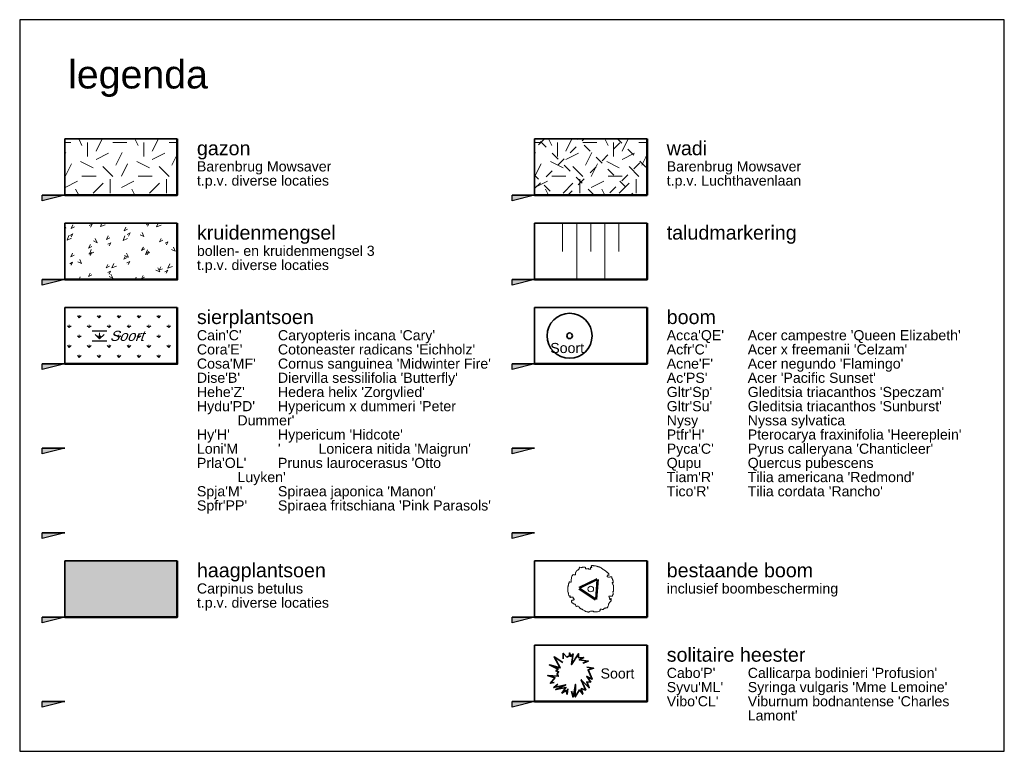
# Model space of a CAD drawing. Extents: x 131293 to 132236, y 397713 to 398701.
# Tile 63 of 63: x 132201 to 132236, y 398556 to 398582. Entities that reach past the tile are written whole.
import ezdxf
from ezdxf.enums import TextEntityAlignment as Align

# ---------------------------------------------------------------- set-up
doc = ezdxf.new("R2010")
doc.units = 0
for name, color, linetype, lineweight in [('B-boom @ 0.2', 7, 'Continuous', 18), ('N-GR-boom @ 0.2', 3, 'Continuous', 35), ('N-GR-boombescherming @ 0.2', 2, 'Continuous', 25), ('N-GR-boomsoort', 3, 'Continuous', 35), ('N-GR-plantsoentekst @ 0.2', 190, 'Continuous', 25), ('N-GR-solitaire heester @ 0.2', 3, 'Continuous', 35), ('N-GR-solitaire heester soort', 3, 'Continuous', 35), ('N-GW-taludmarkering @ 0.2', 60, 'Continuous', 18), ('N-VH-arcering bouwweg', 8, 'Continuous', 5), ('X-AL-legenda', 7, 'Continuous', 25), ('X-AL-legenda @ 0.2', 7, 'Continuous', 25), ('X-AL-legenda tekst T1.8', 1, 'Continuous', 18), ('X-AL-legenda tekst T2.5', 2, 'Continuous', 25), ('X-AL-legenda tekst T5.0', 4, 'Continuous', 50)]:
    doc.layers.add(name, color=color, linetype=linetype, lineweight=lineweight)
for name, color, linetype, lineweight, true_color in [('N-GR-arcering haagplantsoen', 7, 'Continuous', 5, 0x88bc76), ('N-GR-open arcering bloemenrijk grasland', 7, 'Continuous', 5, 0x88bc76), ('N-GR-open arcering gras', 7, 'Continuous', 5, 0x88bc76), ('N-GR-open arcering sierplantsoen', 7, 'Continuous', 5, 0x54ab6a)]:
    doc.layers.add(name, color=color, linetype=linetype, lineweight=lineweight, true_color=true_color)
doc.layers.add('X-AL-contourlijnen', color=30, linetype='Continuous', plot=False)
doc.layers.add('X-AL-hulplijn legenda', color=30, linetype='Continuous', plot=False)
doc.styles.add('CS Annotative', font='arial.ttf')

# ---------------------------------------------------------------- blocks, each defined once
blk = doc.blocks.new('CS Taludmarkering')
at = {"flags": 128}
for points in [[(0, 0), (0, -5)], [(2.5, 0), (2.5, -10)], [(5, 0), (5, -5)], [(7.5, 0), (7.5, -10)], [(10, 0), (10, -5)]]:
    blk.add_lwpolyline(points, dxfattribs=at)
blk = doc.blocks.new('CS Plantsoentekst')
at = {"linetype": 'Continuous', "lineweight": 18}
for q in [(-2.6, 0.23), (-1.8, 0.56), (-1, 0.23)]:
    blk.add_line((-1.8, -0.56), q, dxfattribs=at)
at = {"flags": 128}
for points in [[(-3.1, 0.9), (-0.5, 0.9)], [(-3.1, -0.9), (-0.5, -0.9)]]:
    blk.add_lwpolyline(points, dxfattribs=at)
at = {"style": 'CS Annotative', "oblique": 20}
blk.add_attdef('Plantsoensoort', text='', height=1.8, dxfattribs=at).set_placement((0, 0), align=Align.MIDDLE_LEFT)
blk = doc.blocks.new('*U29')
at = {"layer": 'X-AL-hulplijn legenda'}
h = blk.add_hatch(color=256, dxfattribs=at)
h.dxf.hatch_style = 1
h.paths.add_polyline_path([(8, -31.16), (4, -32.16), (4, -31.16)])
h = blk.add_hatch(color=256, dxfattribs=at)
h.dxf.hatch_style = 1
h.paths.add_polyline_path([(91.5, -31.16), (87.5, -32.16), (87.5, -31.16)])
h = blk.add_hatch(color=256, dxfattribs=at)
h.dxf.hatch_style = 1
h.paths.add_polyline_path([(8, -46.16), (4, -47.16), (4, -46.16)])
h = blk.add_hatch(color=256, dxfattribs=at)
h.dxf.hatch_style = 1
h.paths.add_polyline_path([(91.5, -46.16), (87.5, -47.16), (87.5, -46.16)])
h = blk.add_hatch(color=256, dxfattribs=at)
h.dxf.hatch_style = 1
h.paths.add_polyline_path([(8, -61.16), (4, -62.16), (4, -61.16)])
h = blk.add_hatch(color=256, dxfattribs=at)
h.dxf.hatch_style = 1
h.paths.add_polyline_path([(91.5, -61.16), (87.5, -62.16), (87.5, -61.16)])
h = blk.add_hatch(color=256, dxfattribs=at)
h.dxf.hatch_style = 1
h.paths.add_polyline_path([(8, -76.16), (4, -77.16), (4, -76.16)])
h = blk.add_hatch(color=256, dxfattribs=at)
h.dxf.hatch_style = 1
h.paths.add_polyline_path([(91.5, -76.16), (87.5, -77.16), (87.5, -76.16)])
h = blk.add_hatch(color=256, dxfattribs=at)
h.dxf.hatch_style = 1
h.paths.add_polyline_path([(8, -91.16), (4, -92.16), (4, -91.16)])
h = blk.add_hatch(color=256, dxfattribs=at)
h.dxf.hatch_style = 1
h.paths.add_polyline_path([(91.5, -91.16), (87.5, -92.16), (87.5, -91.16)])
h = blk.add_hatch(color=256, dxfattribs=at)
h.dxf.hatch_style = 1
h.paths.add_polyline_path([(8, -106.16), (4, -107.16), (4, -106.16)])
h = blk.add_hatch(color=256, dxfattribs=at)
h.dxf.hatch_style = 1
h.paths.add_polyline_path([(91.5, -106.16), (87.5, -107.16), (87.5, -106.16)])
h = blk.add_hatch(color=256, dxfattribs=at)
h.dxf.hatch_style = 1
h.paths.add_polyline_path([(8, -121.16), (4, -122.16), (4, -121.16)])
h = blk.add_hatch(color=256, dxfattribs=at)
h.dxf.hatch_style = 1
h.paths.add_polyline_path([(91.5, -121.16), (87.5, -122.16), (87.5, -121.16)])
blk.add_lwpolyline([(0, -130), (175, -130), (175, 0), (0, 0)], close=True)
for points in [[(8, -31.16), (4, -31.16)], [(91.5, -31.16), (87.5, -31.16)], [(8, -46.16), (4, -46.16)], [(91.5, -46.16), (87.5, -46.16)], [(8, -61.16), (4, -61.16)], [(91.5, -61.16), (87.5, -61.16)], [(8, -76.16), (4, -76.16)], [(91.5, -76.16), (87.5, -76.16)], [(8, -91.16), (4, -91.16)], [(91.5, -91.16), (87.5, -91.16)], [(8, -106.16), (4, -106.16)], [(91.5, -106.16), (87.5, -106.16)], [(8, -121.16), (4, -121.16)], [(91.5, -121.16), (87.5, -121.16)]]:
    blk.add_lwpolyline(points, dxfattribs=at)
for points in [[(8, -31.16), (4, -32.16), (4, -31.16)], [(91.5, -31.16), (87.5, -32.16), (87.5, -31.16)], [(8, -46.16), (4, -47.16), (4, -46.16)], [(91.5, -46.16), (87.5, -47.16), (87.5, -46.16)], [(8, -61.16), (4, -62.16), (4, -61.16)], [(91.5, -61.16), (87.5, -62.16), (87.5, -61.16)], [(8, -76.16), (4, -77.16), (4, -76.16)], [(91.5, -76.16), (87.5, -77.16), (87.5, -76.16)], [(8, -91.16), (4, -92.16), (4, -91.16)], [(91.5, -91.16), (87.5, -92.16), (87.5, -91.16)], [(8, -106.16), (4, -107.16), (4, -106.16)], [(91.5, -106.16), (87.5, -107.16), (87.5, -106.16)], [(8, -121.16), (4, -122.16), (4, -121.16)], [(91.5, -121.16), (87.5, -122.16), (87.5, -121.16)]]:
    blk.add_lwpolyline(points, close=True, dxfattribs=at)
at = {"layer": 'X-AL-legenda tekst T5.0', "style": 'CS Annotative'}
blk.add_attdef('Naam', (8.6, -12.22), '', height=5, dxfattribs=at)
blk = doc.blocks.new('CS Boombescherming')
at = {"lineweight": 5}
for p, q in [((-2.11, 0.34), (1.07, 1.88)), ((1.09, -1.84), (1.36, 1.68)), ((-2.14, 0), (0.78, -1.99))]:
    blk.add_line(p, q, dxfattribs=at)
at = {"lineweight": 35}
for p, q in [((-2.03, 0.16), (1.16, 1.7)), ((-2.03, 0.16), (0.9, -1.83)), ((0.9, -1.83), (1.16, 1.7))]:
    blk.add_line(p, q, dxfattribs=at)
blk = doc.blocks.new('CS Bestaande boom')
blk.add_lwpolyline([(-3.54, 1.22), (-3.61, 1.22), (-3.71, 1.25), (-3.78, 1.25), (-3.81, 1.2), (-3.83, 1.15), (-3.86, 1.09), (-3.88, 1.04), (-3.91, 1), (-3.93, 0.94), (-3.94, 0.89), (-3.95, 0.83), (-3.96, 0.77), (-3.98, 0.7), (-4, 0.64), (-4.01, 0.5), (-4.03, 0.44), (-4.05, 0.37), (-4.05, 0.27), (-4.06, 0.17), (-4.08, 0.12), (-4.1, -0.01), (-4.1, -0.15), (-4.06, -0.4), (-4.01, -0.65), (-3.98, -0.75), (-3.97, -0.81), (-3.96, -0.88), (-3.93, -0.98), (-3.92, -1.08), (-3.88, -1.13), (-3.85, -1.2), (-3.83, -1.25), (-3.77, -1.25), (-3.7, -1.23), (-3.67, -1.26), (-3.65, -1.31), (-3.65, -1.38), (-3.67, -1.45), (-3.7, -1.48), (-3.73, -1.53), (-3.68, -1.51), (-3.63, -1.48), (-3.58, -1.46), (-3.48, -1.45), (-3.33, -1.45), (-3.25, -1.45), (-3.15, -1.45), (-3.1, -1.46), (-3.1, -1.53), (-3.12, -1.58), (-3.15, -1.61), (-3.08, -1.61), (-3.05, -1.65), (-3.07, -1.71), (-3.1, -1.75), (-3.03, -1.75), (-2.97, -1.81), (-2.95, -1.86), (-2.95, -1.93), (-3.05, -1.96), (-3.15, -1.98), (-3.28, -2), (-3.38, -2.01), (-3.42, -2.05), (-3.43, -2.1), (-3.43, -2.16), (-3.42, -2.26), (-3.3, -2.43), (-3.17, -2.53), (-3.07, -2.63), (-2.94, -2.66), (-2.84, -2.7), (-2.74, -2.8), (-2.7, -2.86), (-2.67, -2.96), (-2.64, -3), (-2.62, -3.02), (-2.6, -3.05), (-2.54, -3.11), (-2.42, -3.06), (-2.39, -3.03), (-2.31, -3.05), (-2.24, -3.06), (-2.14, -3.1), (-2.1, -3.13), (-2.09, -3.2), (-2.05, -3.25), (-2.02, -3.28), (-1.99, -3.38), (-1.89, -3.41), (-1.85, -3.45), (-1.81, -3.48), (-1.75, -3.51), (-1.69, -3.53), (-1.62, -3.58), (-1.52, -3.6), (-1.42, -3.7), (-1.32, -3.73), (-1.19, -3.83), (-1.06, -3.87), (-0.92, -3.97), (-0.87, -3.98), (-0.84, -4.02), (-0.67, -4.07), (-0.54, -4.08), (-0.47, -4.1), (-0.41, -4.12), (-0.34, -4.12), (-0.31, -4.08), (-0.29, -4.03), (-0.26, -3.98), (-0.06, -3.95), (0.44, -3.95), (0.46, -4), (0.56, -4.03), (0.63, -4.03), (0.69, -4.05), (1.19, -4.05), (1.36, -4.02), (1.56, -3.92), (1.66, -3.82), (1.67, -3.72), (1.68, -3.59), (1.71, -3.55), (1.81, -3.59), (1.91, -3.6), (2.04, -3.64), (2.17, -3.65), (2.24, -3.66), (2.27, -3.62), (2.29, -3.56), (2.32, -3.51), (2.42, -3.41), (2.59, -3.38), (2.66, -3.37), (2.79, -3.36), (2.92, -3.32), (3.06, -3.19), (3.12, -2.99), (3.14, -2.89), (3.16, -2.82), (3.16, -2.76), (3.14, -2.71), (3.26, -2.51), (3.33, -2.41), (3.59, -2.14), (3.63, -2.09), (3.64, -2.04), (3.64, -1.83), (3.63, -1.76), (3.59, -1.71), (3.56, -1.76), (3.48, -1.84), (3.43, -1.88), (3.39, -1.91), (3.36, -1.88), (3.36, -1.68), (3.34, -1.63), (3.34, -1.56), (3.31, -1.53), (3.29, -1.48), (3.26, -1.44), (3.23, -1.34), (3.19, -1.28), (3.24, -1.26), (3.38, -1.28), (3.44, -1.29), (3.74, -1.29), (3.84, -1.26), (3.86, -1.21), (3.86, -1.14), (3.86, -1.06), (3.91, -1.04), (3.94, -1.01), (3.98, -0.96), (3.98, -0.69), (3.95, -0.58), (3.91, -0.53), (3.91, -0.46), (4.01, -0.44), (4.05, -0.39), (4.06, -0.34), (4.06, 0.49), (4.03, 0.67), (3.93, 0.77), (3.91, 0.82), (3.91, 0.95), (3.86, 1.02), (3.83, 1.05), (3.82, 1.12), (3.85, 1.15), (3.96, 1.12), (4, 1.15), (4, 1.29), (3.99, 1.32), (3.98, 1.35), (3.97, 1.4), (3.97, 1.47), (3.95, 1.52), (3.93, 1.59), (3.9, 1.65), (3.88, 1.72), (3.85, 1.79), (3.83, 1.84), (3.8, 1.89), (3.77, 1.95), (3.73, 2.09), (3.7, 2.14), (3.57, 2.17), (3.42, 2.19), (3.35, 2.12), (3.3, 2.1), (3.23, 2.1), (3.17, 2.12), (3.05, 2.14), (3, 2.16), (2.95, 2.19), (2.92, 2.22), (2.92, 2.29), (2.95, 2.39), (2.89, 2.45), (2.92, 2.49), (3.27, 2.49), (3.24, 2.59), (3.22, 2.65), (3.19, 2.69), (3.09, 2.84), (3.04, 2.9), (3, 2.94), (2.89, 2.99), (2.85, 3.02), (2.59, 3.22), (2.32, 3.39), (2.22, 3.49), (1.82, 3.79), (1.69, 3.82), (1.66, 3.86), (1.59, 3.87), (1.56, 3.91), (1.49, 3.92), (1.42, 3.94), (1.37, 3.96), (1.31, 3.97), (1.24, 4.01), (1.11, 4.02), (1.06, 4.04), (0.99, 4.07), (0.84, 4.1), (0.79, 4.11), (0.64, 4.14), (0.57, 4.14), (0.51, 4.14), (0.46, 4.15), (0.41, 4.16), (0.31, 4.16), (0.26, 4.17), (0.21, 4.16), (0.14, 4.14), (0.09, 4.13), (0.09, 4.04), (0.11, 3.99), (0.14, 3.96), (0.17, 3.89), (0.19, 3.84), (0.12, 3.83), (0.07, 3.83), (0.02, 3.83), (-0.03, 3.81), (-0.03, 3.66), (-0.01, 3.59), (-0.04, 3.53), (-0.14, 3.51), (-0.24, 3.51), (-0.38, 3.53), (-0.41, 3.56), (-0.46, 3.63), (-0.59, 3.59), (-0.69, 3.58), (-0.89, 3.58), (-0.93, 3.63), (-0.96, 3.74), (-0.96, 3.81), (-0.98, 3.86), (-1.03, 3.84), (-1.08, 3.86), (-1.14, 3.88), (-1.31, 3.91), (-1.47, 3.91), (-1.51, 3.88), (-1.54, 3.83), (-1.54, 3.76), (-1.61, 3.8), (-1.77, 3.83), (-1.94, 3.86), (-1.99, 3.83), (-2.02, 3.76), (-2.06, 3.71), (-2.09, 3.58), (-2.19, 3.48), (-2.24, 3.41), (-2.29, 3.36), (-2.39, 3.33), (-2.46, 3.26), (-2.51, 3.23), (-2.54, 3.2), (-2.58, 3.16), (-2.61, 3.1), (-2.68, 2.96), (-2.69, 2.91), (-2.73, 2.86), (-2.74, 2.81), (-2.73, 2.73), (-2.73, 2.6), (-2.79, 2.53), (-2.89, 2.52), (-2.98, 2.55), (-3.11, 2.57), (-3.16, 2.55), (-3.19, 2.43), (-3.26, 2.38), (-3.31, 2.37), (-3.34, 2.27), (-3.38, 2.22), (-3.41, 2.08), (-3.43, 1.98), (-3.44, 1.85), (-3.48, 1.72), (-3.49, 1.58), (-3.49, 1.48), (-3.51, 1.38), (-3.51, 1.25), (-3.54, 1.22)])
at = {"lineweight": 18}
blk.add_circle((0, 0), 0.5, dxfattribs=at)
blk = doc.blocks.new('*U140')
for radius in [4, 0.5]:
    blk.add_circle((0, 0), radius)
at = {"layer": 'N-GR-boomsoort', "style": 'CS Annotative'}
blk.add_attdef('SOORT', text='', height=1.8, dxfattribs=at).set_placement((-3.44, -2.17), align=Align.MIDDLE_LEFT)
blk = doc.blocks.new('*U173')
at = {"ltscale": 0.5, "flags": 128}
for points in [[(-1.13, 2.6), (-1.13, 3.58), (-0.53, 2.9), (-0.01, 3.12), (-0.01, 3.66), (0.18, 3.03), (0.61, 3.46), (0.57, 3.18), (0.34, 1.57), (1.57, 3.5), (1.59, 2.79), (2.51, 2.86), (1.7, 2.4), (3.3, 2.2), (2.36, 1.82)], [(-1.2, 1.96), (-2.77, 2.93), (-1.71, 0.97), (-3.59, 1.51), (-2.02, 0.76), (-2.44, 0.45), (-1.96, 0.3), (-2.23, -0.09), (-2.02, -0.51), (-3.89, -0.39), (-2.62, -0.78), (-3.43, -1.75), (-2.74, -1.63)], [(3.05, 1.09), (4.26, 0.91), (3.26, 0.64), (4.02, -0.99), (3.05, -0.54), (3.75, -1.54), (3.05, -1.51), (3.48, -2.53), (2.06, -1.11), (2.87, -2.95), (2.06, -2.68), (2.33, -3.71), (1.73, -2.92), (1, -4.16), (1.03, -1.96), (0.61, -4.19), (0.34, -3.13)], [(-0.31, -2.73), (-0.46, -3.71), (-0.61, -3.02), (-1.39, -3.49), (-0.67, -2.48), (-2.46, -2.87), (-0.69, -2), (-2.82, -2.51), (-2.09, -1.89)]]:
    blk.add_lwpolyline(points, dxfattribs=at)
at = {"layer": 'N-GR-solitaire heester soort', "style": 'CS Annotative'}
blk.add_attdef('SOORT', text='', height=1.8, dxfattribs=at).set_placement((5.49, 0), align=Align.MIDDLE_LEFT)

msp = doc.modelspace()

# ---------------------------------------------------------------- hatches: boundary and pattern name
at = {"layer": 'N-GR-arcering haagplantsoen'}
h = msp.add_hatch(color=256, dxfattribs=at)
h.dxf.hatch_style = 1
h.paths.add_polyline_path([(132206.688, 398560.335), (132206.688, 398562.335), (132202.688, 398562.335), (132202.688, 398560.335)])
at = {"layer": 'N-GR-open arcering bloemenrijk grasland'}
h = msp.add_hatch(dxfattribs=at)
h.set_pattern_fill('CS-BLOEMENGRAS', color=256, scale=0.2)
h.set_pattern_definition([(26, (132207.9476, 398574.594), (0.01062, 1.00835), [0.13116, -0.5713]), (64, (132207.94763, 398574.594), (0.010628, 1.008352), [0.14064, -1.32386]), (207, (132207.7197, 398574.36605), (-0.01001, -1.00808), [0.11648, -0.64698]), (243, (132207.7197, 398574.36605), (-0.010005, -1.00807), [0.12306, -1.39734]), (114, (132207.7248, 398574.819), (-0.55344, -0.73867), [0.15936, -1.21758]), (155, (132207.7248, 398574.819), (-0.55345, -0.73867), [0.14576, -1.08284]), (22, (132207.9457, 398574.19205), (0.39446, 0.97634), [0.16958, -1.11702]), (68, (132207.9457, 398574.19205), (-0.79844, 0.49438), [0.17396, -0.87906])])
h.paths.add_polyline_path([(132202.688, 398574.335), (132206.688, 398574.335), (132206.688, 398572.335), (132202.688, 398572.335)])
at = {"layer": 'N-GR-open arcering gras'}
h = msp.add_hatch(dxfattribs=at)
h.set_pattern_fill('CS-GRAS', color=256, scale=0.2)
h.set_pattern_definition([(0, (-16.7, 48), (2, 2), [0.5, -1.5]), (0, (-15.6, 49.2), (2, 2), [0.5, -1.5]), (90, (-16.5, 48.7), (-2, 2), [0.5, -1.5]), (90, (-15.7, 49.4), (-2, 2), [0.5, -1.5]), (45, (-16.3, 49.4), (0, 2), [0.5, -2.328427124]), (135, (-15.6, 48), (-2, 0), [0.5, -2.328427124]), (26.5650512, (-16.2, 48.6), (2, 8e-10), [0.5, -3.972135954]), (26.5650512, (-15.3, 49.6), (2, 8e-10), [0.5, -3.972135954]), (63.43494882, (-15.3, 48), (1e-10, 2), [0.5, -3.972135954]), (63.43494882, (-16.2, 48.9), (1e-10, 2), [0.5, -3.972135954]), (63.43494882, (-15.5, 48.4), (1e-10, 2), [0.5, -3.972135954]), (116.5650512, (-16.7, 49.1), (-8e-10, 2), [0.5, -3.972135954]), (153.43494882, (-16.3, 48.3), (-2, 1e-10), [0.5, -3.972135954])])
h.paths.add_polyline_path([(132206.688, 398575.335), (132206.688, 398577.335), (132202.688, 398577.335), (132202.688, 398575.335)])
h = msp.add_hatch(dxfattribs=at)
h.set_pattern_fill('CS-GRAS', color=256, scale=0.2)
h.set_pattern_definition([(0, (0, 60), (2, 2), [0.5, -1.5]), (0, (1.1, 61.2), (2, 2), [0.5, -1.5]), (90, (0.2, 60.7), (-2, 2), [0.5, -1.5]), (90, (1, 61.4), (-2, 2), [0.5, -1.5]), (45, (0.4, 61.4), (0, 2), [0.5, -2.328427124]), (135, (1.1, 60), (-2, 0), [0.5, -2.328427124]), (26.5650512, (0.5, 60.6), (2, 8e-10), [0.5, -3.972135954]), (26.5650512, (1.4, 61.6), (2, 8e-10), [0.5, -3.972135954]), (63.43494882, (1.4, 60), (1e-10, 2), [0.5, -3.972135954]), (63.43494882, (0.5, 60.9), (1e-10, 2), [0.5, -3.972135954]), (63.43494882, (1.2, 60.4), (1e-10, 2), [0.5, -3.972135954]), (116.5650512, (0, 61.1), (-8e-10, 2), [0.5, -3.972135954]), (153.43494882, (0.4, 60.3), (-2, 1e-10), [0.5, -3.972135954])])
h.paths.add_polyline_path([(132219.388, 398577.335), (132223.388, 398577.335), (132223.388, 398575.335), (132219.388, 398575.335)])
at = {"layer": 'N-GR-open arcering sierplantsoen'}
h = msp.add_hatch(dxfattribs=at)
h.set_pattern_fill('CS-SIERPLANTSOEN', color=256, scale=0.1)
h.set_pattern_definition([(90, (136719.84788, 397183.2811), (-0.35355339, 0.35355339), [0.09375, -0.61335678]), (45, (136719.8479, 397183.2811), (-0.35355339, 0.35355339), [0.09375, -0.40625]), (135, (136719.8479, 397183.2811), (-0.35355339, -0.35355339), [0.09375, -0.40625])])
h.paths.add_polyline_path([(132202.688, 398571.335), (132206.688, 398571.335), (132206.688, 398569.335), (132202.688, 398569.335)])
at = {"layer": 'N-VH-arcering bouwweg'}
h = msp.add_hatch(dxfattribs=at)
h.set_pattern_fill('CS-BOUWWEG', color=256)
h.set_pattern_definition([(45, (0.4557, 50.3192), (-0.7071067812, 0.7071067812), [0.3, -0.3]), (135, (0.4557, 50.5192), (-0.7071067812, -0.7071067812), [0.3, -0.3])])
h.paths.add_polyline_path([(132219.388, 398577.335), (132223.388, 398577.335), (132223.388, 398575.335), (132219.388, 398575.335)])

# ---------------------------------------------------------------- linework, layer by layer
at = {"layer": 'X-AL-contourlijnen'}
for points in [[(132202.688, 398577.335), (132206.688, 398577.335), (132206.688, 398575.335), (132202.688, 398575.335)], [(132219.388, 398577.335), (132223.388, 398577.335), (132223.388, 398575.335), (132219.388, 398575.335)], [(132202.688, 398574.335), (132206.688, 398574.335), (132206.688, 398572.335), (132202.688, 398572.335)], [(132202.688, 398574.335), (132206.688, 398574.335), (132206.688, 398572.335), (132202.688, 398572.335)], [(132219.388, 398574.335), (132223.388, 398574.335), (132223.388, 398572.335), (132219.388, 398572.335)], [(132219.388, 398574.335), (132223.388, 398574.335), (132223.388, 398572.335), (132219.388, 398572.335)], [(132202.688, 398571.335), (132206.688, 398571.335), (132206.688, 398569.335), (132202.688, 398569.335)], [(132219.388, 398571.335), (132223.388, 398571.335), (132223.388, 398569.335), (132219.388, 398569.335)], [(132202.688, 398562.335), (132206.688, 398562.335), (132206.688, 398560.335), (132202.688, 398560.335)], [(132219.388, 398562.335), (132223.388, 398562.335), (132223.388, 398560.335), (132219.388, 398560.335)], [(132219.388, 398559.335), (132223.388, 398559.335), (132223.388, 398557.335), (132219.388, 398557.335)]]:
    msp.add_lwpolyline(points, close=True, dxfattribs=at)
at = {"layer": 'X-AL-legenda', "lineweight": 25}
for points in [[(132206.688, 398577.335), (132202.688, 398577.335), (132202.688, 398575.335)], [(132223.388, 398577.335), (132219.388, 398577.335), (132219.388, 398575.335)], [(132206.688, 398574.335), (132202.688, 398574.335), (132202.688, 398572.335)], [(132223.388, 398574.335), (132219.388, 398574.335), (132219.388, 398572.335)], [(132206.688, 398571.335), (132202.688, 398571.335), (132202.688, 398569.335)], [(132223.388, 398571.335), (132219.388, 398571.335), (132219.388, 398569.335)], [(132206.688, 398562.335), (132202.688, 398562.335), (132202.688, 398560.335)], [(132223.388, 398562.335), (132219.388, 398562.335), (132219.388, 398560.335)], [(132223.388, 398559.335), (132219.388, 398559.335), (132219.388, 398557.335)]]:
    msp.add_lwpolyline(points, dxfattribs=at)
at = {"layer": 'X-AL-legenda', "lineweight": 50}
for points in [[(132202.688, 398575.335), (132206.688, 398575.335), (132206.688, 398577.335)], [(132219.388, 398575.335), (132223.388, 398575.335), (132223.388, 398577.335)], [(132202.688, 398572.335), (132206.688, 398572.335), (132206.688, 398574.335)], [(132219.388, 398572.335), (132223.388, 398572.335), (132223.388, 398574.335)], [(132202.688, 398569.335), (132206.688, 398569.335), (132206.688, 398571.335)], [(132219.388, 398569.335), (132223.388, 398569.335), (132223.388, 398571.335)], [(132202.688, 398560.335), (132206.688, 398560.335), (132206.688, 398562.335)], [(132219.388, 398560.335), (132223.388, 398560.335), (132223.388, 398562.335)], [(132219.388, 398557.335), (132223.388, 398557.335), (132223.388, 398559.335)]]:
    msp.add_lwpolyline(points, dxfattribs=at)

# ---------------------------------------------------------------- block references
at = {"layer": 'B-boom @ 0.2', "xscale": 0.2, "yscale": 0.2, "zscale": 0.2}
msp.add_blockref('CS Bestaande boom', (132221.388, 398561.335), dxfattribs=at)
at = {"layer": 'N-GR-boom @ 0.2', "xscale": 0.2, "yscale": 0.2, "zscale": 0.2}
msp.add_blockref('*U140', (132220.636, 398570.335), dxfattribs=at).add_auto_attribs({'SOORT': 'Soort'})
at = {"layer": 'N-GR-boombescherming @ 0.2', "xscale": 0.2, "yscale": 0.2, "zscale": 0.2}
msp.add_blockref('CS Boombescherming', (132221.388, 398561.335), dxfattribs=at)
at = {"layer": 'N-GR-plantsoentekst @ 0.2', "xscale": 0.2, "yscale": 0.2, "zscale": 0.2}
msp.add_blockref('CS Plantsoentekst', (132204.287, 398570.333), dxfattribs=at).add_auto_attribs({'Plantsoensoort': 'Soort'})
at = {"layer": 'N-GR-solitaire heester @ 0.2', "xscale": 0.2, "yscale": 0.2, "zscale": 0.2}
msp.add_blockref('*U173', (132220.638, 398558.335), dxfattribs=at).add_auto_attribs({'SOORT': 'Soort'})
at = {"layer": 'N-GW-taludmarkering @ 0.2', "xscale": 0.2, "yscale": 0.2, "zscale": 0.2}
msp.add_blockref('CS Taludmarkering', (132220.388, 398574.335), dxfattribs=at)
at = {"layer": 'X-AL-legenda @ 0.2', "xscale": 0.2, "yscale": 0.2, "zscale": 0.2}
msp.add_blockref('*U29', (132201.088, 398581.568), dxfattribs=at).add_auto_attribs({'Naam': 'legenda'})

# ---------------------------------------------------------------- texts
at = {"layer": 'X-AL-legenda tekst T1.8', "char_height": 0.36, "width": 11, "attachment_point": 1, "line_spacing_factor": 0.84, "style": 'CS Annotative'}
for s, insert in [('{\\C1;Barenbrug Mowsaver\\Pt.p.v. diverse locaties}', (132207.388, 398576.535)), ('{\\C1;Barenbrug Mowsaver\\Pt.p.v. Luchthavenlaan}', (132224.088, 398576.535)), ('{\\C1;bollen- en kruidenmengsel 3\\Pt.p.v. diverse locaties}', (132207.388, 398573.535)), ("Cain'C'^ICaryopteris incana 'Cary'\\PCora'E'^ICotoneaster radicans 'Eichholz'\\PCosa'MF'^ICornus sanguinea 'Midwinter Fire'\\PDise'B'^IDiervilla sessilifolia 'Butterfly'\\PHehe'Z'^IHedera helix 'Zorgvlied'\\PHydu'PD'^IHypericum x dummeri 'Peter ^I^I^IDummer'\\PHy'H'^I^IHypericum 'Hidcote'\\PLoni'M^I'^ILonicera nitida 'Maigrun'\\PPrla'OL'^IPrunus laurocerasus 'Otto ^I^I^ILuyken'\\PSpja'M'^ISpiraea japonica 'Manon'\\PSpfr'PP'^ISpiraea fritschiana 'Pink Parasols'", (132207.388, 398570.535)), ("{\\C1;Acca'QE'^IAcer campestre 'Queen Elizabeth'\\PAcfr'C'^IAcer x freemanii 'Celzam'\\PAcne'F'^IAcer negundo 'Flamingo'\\PAc'PS'^IAcer 'Pacific Sunset'\\PGltr'Sp'^IGleditsia triacanthos 'Speczam'\\PGltr'Su'^IGleditsia triacanthos 'Sunburst'\\PNysy^I^INyssa sylvatica\\PPtfr'H'^I^IPterocarya fraxinifolia 'Heereplein'\\PPyca'C'^IPyrus calleryana 'Chanticleer'\\PQupu^I^IQuercus pubescens\\PTiam'R'^ITilia americana 'Redmond'\\PTico'R'^ITilia cordata 'Rancho'}", (132224.088, 398570.535)), ('Carpinus betulus{\\C1;\\Pt.p.v. diverse locaties}', (132207.388, 398561.535)), ('{\\C1;inclusief }boombescherming', (132224.088, 398561.535)), ("{\\C1;Cabo'P'^ICallicarpa bodinieri 'Profusion'\\PSyvu'ML'^ISyringa vulgaris 'Mme Lemoine'\\PVibo'CL'^IViburnum bodnantense 'Charles \\P^I^ILamont'}", (132224.088, 398558.535))]:
    msp.add_mtext(s, dxfattribs=dict(at, insert=insert))
at = {"layer": 'X-AL-legenda tekst T2.5', "char_height": 0.5, "width": 11, "attachment_point": 1, "line_spacing_factor": 0.84, "style": 'CS Annotative'}
for s, insert in [('wadi', (132224.088, 398577.252)), ('gazon', (132207.388, 398577.252)), ('kruidenmengsel', (132207.388, 398574.252)), ('taludmarkering', (132224.088, 398574.252)), ('sierplantsoen', (132207.388, 398571.252)), ('boom', (132224.088, 398571.252)), ('haagplantsoen', (132207.388, 398562.252)), ('bestaande boom', (132224.088, 398562.252)), ('solitaire heester', (132224.088, 398559.252))]:
    msp.add_mtext(s, dxfattribs=dict(at, insert=insert))

doc.saveas('drawing.dxf')
